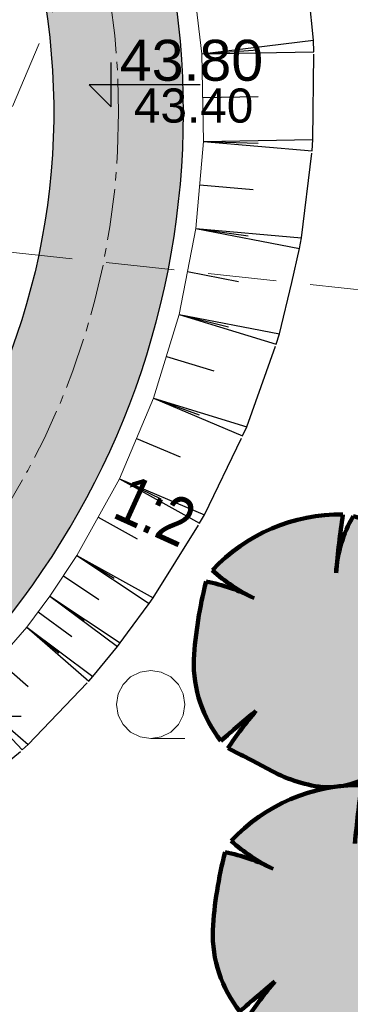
# Model space of a CAD drawing. Header units: metres. Extents: x 0 to 5465380, y 0 to 5925815.
# Tile 100 of 141: x 5463966 to 5463971, y 5925529 to 5925543. Entities that reach past the tile are written whole.
import ezdxf

# ---------------------------------------------------------------- set-up
doc = ezdxf.new("R2010")
doc.units = ezdxf.units.M
for name, pattern in [('CENTER2', [1.125, 0.75, -0.125, 0.125, -0.125]), ('HIDDEN', [0.375, 0.25, -0.125]), ('PRZER2-1', [3, 2, -1])]:
    doc.linetypes.add(name, pattern=pattern)
for name, color, linetype, lineweight in [('#DEMCAD_OPR.OŚW.ZEW_1_Nr_Pióra__5', 161, 'Continuous', 25), ('$DR - obrzeże 8x30', 34, 'Continuous', 30), ('$DR - osie ścieżek', 7, 'CENTER2', 15), ('$DR - wyp. chodnik', 44, 'Continuous', 5), ('$DR - zał. arch.', 7, 'Continuous', 13), ('$DR - zał. mapa', 250, 'Continuous', 0), ('____rosliny_Nr_Pióra__161', 62, 'Continuous', 0), ('____rosliny_Nr_Pióra__165', 62, 'Continuous', 200)]:
    doc.layers.add(name, color=color, linetype=linetype, lineweight=lineweight)
for name, color, linetype in [('$DR - rzędne', 1, 'Continuous'), ('____rosliny', 7, 'Continuous'), ('AecObjExplode_rys 1_Vport_D5A', 7, 'Continuous'), ('AecObjExplode_rys 3_Vport_DDD', 7, 'Continuous'), ('AecObjExplode_rys 4_Vport_E22', 7, 'Continuous'), ('C-DROGI-SYTUACJA', 7, 'Continuous'), ('C-DROGI-SYTUACJA-ETYKIETY', 7, 'Continuous'), ('C-TEREN-SKARPY', 94, 'Continuous')]:
    doc.layers.add(name, color=color, linetype=linetype)
doc.layers.add('CC_Zakrzewienie', color=7, linetype='PRZER2-1', lineweight=18, true_color=0x0a0909)
doc.layers.add('GSSLZD', color=7, linetype='Continuous', lineweight=18, true_color=0x0a0909)
doc.styles.add('ARIAL 2', font='ARIALN.TTF')
doc.styles.get("Standard").update_dxf_attribs({"font": 'arial.ttf'})

# ---------------------------------------------------------------- blocks, each defined once
blk = doc.blocks.new('GSSLZD1')
at = {"color": 0}
blk.add_lwpolyline([(0.5, 0), (0.475528, -0.154508), (0.404508, -0.293893), (0.293893, -0.404508), (0.154508, -0.475528), (0, -0.5), (-0.154508, -0.475528), (-0.293893, -0.404508), (-0.404508, -0.293893), (-0.475528, -0.154508), (-0.5, 0), (-0.475528, 0.154508), (-0.404508, 0.293893), (-0.293893, 0.404508), (-0.154508, 0.475528), (0, 0.5), (0.154508, 0.475528), (0.293893, 0.404508), (0.404508, 0.293893), (0.475528, 0.154508)], close=True, dxfattribs=at)
blk.add_lwpolyline([(-0.5, 0), (-0.5, -0.5)], dxfattribs=at)
blk = doc.blocks.new('GK.6640.1913.2022 szara')
at = {"layer": 'CC_Zakrzewienie', "color": 252, "ltscale": 0.5}
blk.add_lwpolyline([(5463977.65, 5925569.937), (5463958.717, 5925565.368), (5463950.876, 5925547.321), (5463930.646, 5925543.783), (5463929.241, 5925503.739), (5463946.136, 5925495.218)], close=True, dxfattribs=at)
at = {"layer": 'GSSLZD', "color": 252, "linetype": 'PRZER2-1', "ltscale": 0.5}
blk.add_lwpolyline([(5463962.85, 5925540.407), (5463972.894, 5925539.323), (5463975.507, 5925527.565), (5463961.589, 5925528.96), (5463962.85, 5925540.407)], dxfattribs=at)
at = {"layer": 'GSSLZD', "color": 252, "linetype": 'Continuous', "lineweight": 18, "rotation": 90}
blk.add_blockref('GSSLZD1', (5463967.976, 5925533.453, 10.06), dxfattribs=at)
blk = doc.blocks.new('Symbol drzewa rzut 1 12', base_point=(5464021.331, 5925651.474))
at = {"layer": '____rosliny_Nr_Pióra__161', "linetype": 'Continuous'}
blk.add_hatch(color=256, dxfattribs=at).paths.add_polyline_path([(5464020.428, 5925649.763, 0.102387), (5464021.207, 5925649.479, 0.189926), (5464022.131, 5925649.758, 0.058172), (5464021.806, 5925650.513, 0.060987), (5464022.3, 5925649.878, 0.261493), (5464023.036, 5925650.633, -0.023868), (5464023.157, 5925650.963, 0.176093), (5464023.249, 5925651.883, -0.033475), (5464022.37, 5925651.663, 0.059133), (5464023.13, 5925651.989, 0.165491), (5464022.81, 5925652.801, 0.138163), (5464021.766, 5925653.43, 0.117282), (5464021.493, 5925652.611, -0.017941), (5464021.617, 5925653.461, 0.21157), (5464019.685, 5925652.696, 0.07472), (5464020.285, 5925652.27, 0.066738), (5464019.59, 5925652.534, 0.048896), (5464019.379, 5925651.397, 0.176271), (5464019.743, 5925650.195, -0.009616), (5464020.267, 5925650.619, 0.030984), (5464019.843, 5925650.083, -0.00375)], flags=0)
at = {"layer": '____rosliny_Nr_Pióra__165', "linetype": 'Continuous'}
for centre, radius, start, end in [((5464021.514, 5925650.898), 2.565, 87.7038, 135.4874), ((5464033.401, 5925651.31), 11.978, 169.6537, 173.7651), ((5464023.352, 5925652.446), 1.866, 148.201, 174.9578), ((5464021.171, 5925651.262), 2.248, 43.1971, 74.6625), ((5464021.777, 5925651.924), 1.355, 2.7308, 40.3178), ((5464021.403, 5925654.481), 2.478, 226.083, 243.1759), ((5464025.286, 5925650.887), 5.929, 163.8748, 175.0721), ((5464018.952, 5925649.81), 2.798, 61.5472, 76.8198), ((5464021.377, 5925655.028), 3.509, 286.4462, 299.9827), ((5464021.167, 5925658.332), 6.776, 280.2246, 287.8936), ((5464021.938, 5925651.55), 1.353, 334.319, 14.2669), ((5464021.213, 5925651.296), 1.837, 176.8614, 216.849), ((5464026.549, 5925649.526), 3.684, 157.0402, 162.5092), ((5464031.043, 5925636.781), 17.539, 127.9083, 130.1121), ((5464024.373, 5925646.933), 5.518, 138.0797, 145.1786), ((5464021.995, 5925650.912), 1.078, 286.4227, 345.04), ((5464024.647, 5925652.213), 3.311, 210.8951, 224.8549), ((5464018.734, 5925648.74), 3.546, 16.6807, 29.9976), ((5463998.76, 5925610.961), 44.442, 60.8198, 61.6791), ((5464021.503, 5925651.503), 2.046, 238.2841, 261.668), ((5464021.315, 5925650.792), 1.317, 265.2902, 308.3056)]:
    blk.add_arc(centre, radius, start, end, dxfattribs=at)
blk = doc.blocks.new('świetlica_bezrzecze_PB_PZT oczyszczony')
at = {"layer": '#DEMCAD_OPR.OŚW.ZEW_1_Nr_Pióra__5', "linetype": 'Continuous', "flags": 128}
blk.add_lwpolyline([(5463966.079, 5925533.279), (5463964.879, 5925533.279)], dxfattribs=at)
at = {"layer": '____rosliny', "linetype": 'Continuous', "rotation": 1.544128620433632}
for p in [(5463970.556, 5925534.242), (5463970.833, 5925530.279)]:
    blk.add_blockref('Symbol drzewa rzut 1 12', p, dxfattribs=at)
blk = doc.blocks.new('kota')
at = {"color": 0, "linetype": 'ByBlock', "lineweight": -2}
for p, q in [((0, 0), (0, 1)), ((2, 0.5), (-0.5, 0.5)), ((-0.5, 0.5), (0, 0))]:
    blk.add_line(p, q, dxfattribs=at)
blk = doc.blocks.new('AecObjExplode_rys 1_Vport_D5A')
at = {"layer": 'C-DROGI-SYTUACJA', "color": 92, "linetype": 'Continuous', "lineweight": 9}
for p, q in [((5463968.726, 5925542.981), (5463968.569, 5925544.254)), ((5463968.748, 5925541.699), (5463968.726, 5925542.981)), ((5463968.637, 5925540.422), (5463968.748, 5925541.699)), ((5463968.393, 5925539.163), (5463968.637, 5925540.422)), ((5463968.018, 5925537.937), (5463968.393, 5925539.163)), ((5463967.518, 5925536.757), (5463968.018, 5925537.937)), ((5463966.897, 5925535.635), (5463967.518, 5925536.757)), ((5463966.5, 5925535.039), (5463966.897, 5925535.635)), ((5463966.162, 5925534.584), (5463966.5, 5925535.039)), ((5463965.321, 5925533.616), (5463966.162, 5925534.584))]:
    blk.add_line(p, q, dxfattribs=at)
at = {"layer": 'C-TEREN-SKARPY', "color": 92, "linetype": 'HIDDEN', "lineweight": -3, "ltscale": 5}
for p, q in [((5463970.358, 5925543.182), (5463970.231, 5925544.458)), ((5463970.364, 5925543.01), (5463970.358, 5925543.182)), ((5463970.35, 5925541.728), (5463970.364, 5925543.01)), ((5463970.337, 5925541.561), (5463970.35, 5925541.728)), ((5463970.184, 5925540.287), (5463970.337, 5925541.561)), ((5463970.154, 5925540.128), (5463970.184, 5925540.287)), ((5463970.039, 5925539.631), (5463970.154, 5925540.128)), ((5463969.858, 5925538.879), (5463970.039, 5925539.631)), ((5463969.812, 5925538.73), (5463969.858, 5925538.879)), ((5463969.38, 5925537.521), (5463969.812, 5925538.73)), ((5463969.321, 5925537.385), (5463969.38, 5925537.521)), ((5463968.762, 5925536.229), (5463969.321, 5925537.385)), ((5463968.692, 5925536.106), (5463968.762, 5925536.229)), ((5463968.014, 5925535.016), (5463968.692, 5925536.106)), ((5463967.635, 5925534.503), (5463967.954, 5925534.931)), ((5463967.954, 5925534.931), (5463968.014, 5925535.016)), ((5463967.528, 5925534.355), (5463967.635, 5925534.503)), ((5463967.488, 5925534.304), (5463967.528, 5925534.355)), ((5463967.13, 5925533.864), (5463967.488, 5925534.304)), ((5463966.182, 5925532.869), (5463967.069, 5925533.796)), ((5463967.069, 5925533.796), (5463967.13, 5925533.864)), ((5463965.109, 5925531.965), (5463966.094, 5925532.788)), ((5463966.094, 5925532.788), (5463966.182, 5925532.869))]:
    blk.add_line(p, q, dxfattribs=at)
at = {"layer": 'C-TEREN-SKARPY', "color": 92, "linetype": 'Continuous', "lineweight": -3}
for p, q in [((5463968.726, 5925542.981, 43.801), (5463970.358, 5925543.182, 42.979)), ((5463968.726, 5925542.981), (5463970.358, 5925543.182)), ((5463968.726, 5925542.981, 43.801), (5463969.543, 5925543.039, 43.391)), ((5463968.726, 5925542.981, 43.801), (5463970.364, 5925543.01, 42.982)), ((5463968.726, 5925542.981), (5463970.364, 5925543.01)), ((5463968.737, 5925542.34, 43.805), (5463969.547, 5925542.355, 43.4)), ((5463968.748, 5925541.699, 43.809), (5463970.35, 5925541.728, 43.008)), ((5463968.748, 5925541.699), (5463970.35, 5925541.728)), ((5463968.748, 5925541.699, 43.809), (5463970.337, 5925541.561, 43.012)), ((5463968.748, 5925541.699, 43.809), (5463969.546, 5925541.672, 43.409)), ((5463968.748, 5925541.699), (5463970.337, 5925541.561)), ((5463968.693, 5925541.061, 43.813), (5463969.477, 5925540.992, 43.42)), ((5463968.637, 5925540.422, 43.817), (5463970.154, 5925540.128, 43.044)), ((5463968.637, 5925540.422, 43.817), (5463969.403, 5925540.314, 43.43)), ((5463968.637, 5925540.422, 43.817), (5463970.184, 5925540.287, 43.041)), ((5463968.637, 5925540.422), (5463970.154, 5925540.128)), ((5463968.637, 5925540.422), (5463970.184, 5925540.287)), ((5463968.515, 5925539.793, 43.821), (5463969.262, 5925539.648, 43.441)), ((5463968.393, 5925539.163, 43.825), (5463969.812, 5925538.73, 43.083)), ((5463968.393, 5925539.163, 43.825), (5463969.114, 5925538.984, 43.453)), ((5463968.393, 5925539.163, 43.825), (5463969.858, 5925538.879, 43.079)), ((5463968.393, 5925539.163), (5463969.812, 5925538.73)), ((5463968.393, 5925539.163), (5463969.858, 5925538.879)), ((5463968.206, 5925538.55, 43.829), (5463968.901, 5925538.338, 43.466)), ((5463968.018, 5925537.937, 43.833), (5463969.321, 5925537.385, 43.126)), ((5463968.018, 5925537.937, 43.833), (5463968.684, 5925537.695, 43.479)), ((5463968.018, 5925537.937, 43.833), (5463969.38, 5925537.521, 43.122)), ((5463968.018, 5925537.937), (5463969.321, 5925537.385)), ((5463968.018, 5925537.937), (5463969.38, 5925537.521)), ((5463967.768, 5925537.347, 43.838), (5463968.405, 5925537.077, 43.492)), ((5463967.518, 5925536.757, 43.842), (5463968.692, 5925536.106, 43.171)), ((5463967.518, 5925536.757, 43.842), (5463968.122, 5925536.462, 43.505)), ((5463967.518, 5925536.757, 43.842), (5463968.762, 5925536.229, 43.166)), ((5463967.518, 5925536.757), (5463968.692, 5925536.106)), ((5463967.518, 5925536.757), (5463968.762, 5925536.229)), ((5463967.207, 5925536.196, 43.846), (5463967.78, 5925535.879, 43.519)), ((5463966.897, 5925535.635, 43.85), (5463967.954, 5925534.931, 43.215)), ((5463966.897, 5925535.635, 43.85), (5463967.44, 5925535.304, 43.532)), ((5463966.897, 5925535.635, 43.85), (5463968.014, 5925535.016, 43.212)), ((5463966.897, 5925535.635), (5463967.954, 5925534.931)), ((5463966.897, 5925535.635), (5463968.014, 5925535.016)), ((5463966.698, 5925535.337, 43.853), (5463967.219, 5925534.99, 43.54)), ((5463966.5, 5925535.039, 43.855), (5463967.488, 5925534.304, 43.239)), ((5463966.5, 5925535.039, 43.855), (5463967.004, 5925534.684, 43.547)), ((5463966.5, 5925535.039, 43.855), (5463967.528, 5925534.355, 43.237)), ((5463966.5, 5925535.039), (5463967.488, 5925534.304)), ((5463966.5, 5925535.039), (5463967.528, 5925534.355)), ((5463966.331, 5925534.812, 43.857), (5463966.82, 5925534.448, 43.552)), ((5463966.162, 5925534.584, 43.859), (5463967.069, 5925533.796, 43.258)), ((5463966.162, 5925534.584, 43.859), (5463966.631, 5925534.207, 43.558)), ((5463966.162, 5925534.584, 43.859), (5463967.13, 5925533.864, 43.255)), ((5463966.162, 5925534.584), (5463967.069, 5925533.796)), ((5463966.162, 5925534.584), (5463967.13, 5925533.864)), ((5463965.741, 5925534.1, 43.863), (5463966.183, 5925533.716, 43.57)), ((5463965.321, 5925533.616, 43.867), (5463966.094, 5925532.788, 43.301)), ((5463965.321, 5925533.616, 43.867), (5463966.182, 5925532.869, 43.297)), ((5463965.321, 5925533.616), (5463966.094, 5925532.788)), ((5463965.321, 5925533.616), (5463966.182, 5925532.869))]:
    blk.add_line(p, q, dxfattribs=at)
blk = doc.blocks.new('AecObjExplode_rys 4_Vport_E22')
at = {"layer": 'C-DROGI-SYTUACJA', "color": 92, "linetype": 'Continuous', "lineweight": 9}
for p, q in [((5463968.726, 5925542.981), (5463968.569, 5925544.254)), ((5463968.748, 5925541.699), (5463968.726, 5925542.981)), ((5463968.637, 5925540.422), (5463968.748, 5925541.699)), ((5463968.393, 5925539.163), (5463968.637, 5925540.422)), ((5463968.018, 5925537.937), (5463968.393, 5925539.163)), ((5463967.518, 5925536.757), (5463968.018, 5925537.937)), ((5463966.897, 5925535.635), (5463967.518, 5925536.757)), ((5463966.5, 5925535.039), (5463966.897, 5925535.635)), ((5463966.162, 5925534.584), (5463966.5, 5925535.039)), ((5463965.321, 5925533.616), (5463966.162, 5925534.584))]:
    blk.add_line(p, q, dxfattribs=at)
at = {"layer": 'C-TEREN-SKARPY', "color": 92, "linetype": 'HIDDEN', "lineweight": -3, "ltscale": 5}
for p, q in [((5463970.358, 5925543.182), (5463970.231, 5925544.458)), ((5463970.364, 5925543.01), (5463970.358, 5925543.182)), ((5463970.35, 5925541.728), (5463970.364, 5925543.01)), ((5463970.337, 5925541.561), (5463970.35, 5925541.728)), ((5463970.184, 5925540.287), (5463970.337, 5925541.561)), ((5463970.154, 5925540.128), (5463970.184, 5925540.287)), ((5463970.039, 5925539.631), (5463970.154, 5925540.128)), ((5463969.858, 5925538.879), (5463970.039, 5925539.631)), ((5463969.812, 5925538.73), (5463969.858, 5925538.879)), ((5463969.38, 5925537.521), (5463969.812, 5925538.73)), ((5463969.321, 5925537.385), (5463969.38, 5925537.521)), ((5463968.762, 5925536.229), (5463969.321, 5925537.385)), ((5463968.692, 5925536.106), (5463968.762, 5925536.229)), ((5463968.014, 5925535.016), (5463968.692, 5925536.106)), ((5463967.635, 5925534.503), (5463967.954, 5925534.931)), ((5463967.954, 5925534.931), (5463968.014, 5925535.016)), ((5463967.528, 5925534.355), (5463967.635, 5925534.503)), ((5463967.488, 5925534.304), (5463967.528, 5925534.355)), ((5463967.13, 5925533.864), (5463967.488, 5925534.304)), ((5463966.182, 5925532.869), (5463967.069, 5925533.796)), ((5463967.069, 5925533.796), (5463967.13, 5925533.864)), ((5463965.109, 5925531.965), (5463966.094, 5925532.788)), ((5463966.094, 5925532.788), (5463966.182, 5925532.869))]:
    blk.add_line(p, q, dxfattribs=at)
at = {"layer": 'C-TEREN-SKARPY', "color": 92, "linetype": 'Continuous', "lineweight": -3}
for p, q in [((5463968.726, 5925542.981, 43.801), (5463970.358, 5925543.182, 42.979)), ((5463968.726, 5925542.981), (5463970.358, 5925543.182)), ((5463968.726, 5925542.981, 43.801), (5463969.543, 5925543.039, 43.391)), ((5463968.726, 5925542.981, 43.801), (5463970.364, 5925543.01, 42.982)), ((5463968.726, 5925542.981), (5463970.364, 5925543.01)), ((5463968.737, 5925542.34, 43.805), (5463969.547, 5925542.355, 43.4)), ((5463968.748, 5925541.699, 43.809), (5463970.35, 5925541.728, 43.008)), ((5463968.748, 5925541.699), (5463970.35, 5925541.728)), ((5463968.748, 5925541.699, 43.809), (5463970.337, 5925541.561, 43.012)), ((5463968.748, 5925541.699, 43.809), (5463969.546, 5925541.672, 43.409)), ((5463968.748, 5925541.699), (5463970.337, 5925541.561)), ((5463968.693, 5925541.061, 43.813), (5463969.477, 5925540.992, 43.42)), ((5463968.637, 5925540.422, 43.817), (5463970.154, 5925540.128, 43.044)), ((5463968.637, 5925540.422, 43.817), (5463969.403, 5925540.314, 43.43)), ((5463968.637, 5925540.422, 43.817), (5463970.184, 5925540.287, 43.041)), ((5463968.637, 5925540.422), (5463970.154, 5925540.128)), ((5463968.637, 5925540.422), (5463970.184, 5925540.287)), ((5463968.515, 5925539.793, 43.821), (5463969.262, 5925539.648, 43.441)), ((5463968.393, 5925539.163, 43.825), (5463969.812, 5925538.73, 43.083)), ((5463968.393, 5925539.163, 43.825), (5463969.114, 5925538.984, 43.453)), ((5463968.393, 5925539.163, 43.825), (5463969.858, 5925538.879, 43.079)), ((5463968.393, 5925539.163), (5463969.812, 5925538.73)), ((5463968.393, 5925539.163), (5463969.858, 5925538.879)), ((5463968.206, 5925538.55, 43.829), (5463968.901, 5925538.338, 43.466)), ((5463968.018, 5925537.937, 43.833), (5463969.321, 5925537.385, 43.126)), ((5463968.018, 5925537.937, 43.833), (5463968.684, 5925537.695, 43.479)), ((5463968.018, 5925537.937, 43.833), (5463969.38, 5925537.521, 43.122)), ((5463968.018, 5925537.937), (5463969.321, 5925537.385)), ((5463968.018, 5925537.937), (5463969.38, 5925537.521)), ((5463967.768, 5925537.347, 43.838), (5463968.405, 5925537.077, 43.492)), ((5463967.518, 5925536.757, 43.842), (5463968.692, 5925536.106, 43.171)), ((5463967.518, 5925536.757, 43.842), (5463968.122, 5925536.462, 43.505)), ((5463967.518, 5925536.757, 43.842), (5463968.762, 5925536.229, 43.166)), ((5463967.518, 5925536.757), (5463968.692, 5925536.106)), ((5463967.518, 5925536.757), (5463968.762, 5925536.229)), ((5463967.207, 5925536.196, 43.846), (5463967.78, 5925535.879, 43.519)), ((5463966.897, 5925535.635, 43.85), (5463967.954, 5925534.931, 43.215)), ((5463966.897, 5925535.635, 43.85), (5463967.44, 5925535.304, 43.532)), ((5463966.897, 5925535.635, 43.85), (5463968.014, 5925535.016, 43.212)), ((5463966.897, 5925535.635), (5463967.954, 5925534.931)), ((5463966.897, 5925535.635), (5463968.014, 5925535.016)), ((5463966.698, 5925535.337, 43.853), (5463967.219, 5925534.99, 43.54)), ((5463966.5, 5925535.039, 43.855), (5463967.488, 5925534.304, 43.239)), ((5463966.5, 5925535.039, 43.855), (5463967.004, 5925534.684, 43.547)), ((5463966.5, 5925535.039, 43.855), (5463967.528, 5925534.355, 43.237)), ((5463966.5, 5925535.039), (5463967.488, 5925534.304)), ((5463966.5, 5925535.039), (5463967.528, 5925534.355)), ((5463966.331, 5925534.812, 43.857), (5463966.82, 5925534.448, 43.552)), ((5463966.162, 5925534.584, 43.859), (5463967.069, 5925533.796, 43.258)), ((5463966.162, 5925534.584, 43.859), (5463966.631, 5925534.207, 43.558)), ((5463966.162, 5925534.584, 43.859), (5463967.13, 5925533.864, 43.255)), ((5463966.162, 5925534.584), (5463967.069, 5925533.796)), ((5463966.162, 5925534.584), (5463967.13, 5925533.864)), ((5463965.741, 5925534.1, 43.863), (5463966.183, 5925533.716, 43.57)), ((5463965.321, 5925533.616, 43.867), (5463966.094, 5925532.788, 43.301)), ((5463965.321, 5925533.616, 43.867), (5463966.182, 5925532.869, 43.297)), ((5463965.321, 5925533.616), (5463966.094, 5925532.788)), ((5463965.321, 5925533.616), (5463966.182, 5925532.869))]:
    blk.add_line(p, q, dxfattribs=at)
blk = doc.blocks.new('AecObjExplode_rys 3_Vport_DDD')
at = {"layer": 'C-DROGI-SYTUACJA', "color": 92, "linetype": 'Continuous', "lineweight": 9}
for p, q in [((5463968.726, 5925542.981), (5463968.569, 5925544.254)), ((5463968.748, 5925541.699), (5463968.726, 5925542.981)), ((5463968.637, 5925540.422), (5463968.748, 5925541.699)), ((5463968.393, 5925539.163), (5463968.637, 5925540.422)), ((5463968.018, 5925537.937), (5463968.393, 5925539.163)), ((5463967.518, 5925536.757), (5463968.018, 5925537.937)), ((5463966.897, 5925535.635), (5463967.518, 5925536.757)), ((5463966.5, 5925535.039), (5463966.897, 5925535.635)), ((5463966.162, 5925534.584), (5463966.5, 5925535.039)), ((5463965.321, 5925533.616), (5463966.162, 5925534.584))]:
    blk.add_line(p, q, dxfattribs=at)
at = {"layer": 'C-TEREN-SKARPY', "color": 92, "linetype": 'HIDDEN', "lineweight": -3, "ltscale": 5}
for p, q in [((5463970.358, 5925543.182), (5463970.231, 5925544.458)), ((5463970.364, 5925543.01), (5463970.358, 5925543.182)), ((5463970.35, 5925541.728), (5463970.364, 5925543.01)), ((5463970.337, 5925541.561), (5463970.35, 5925541.728)), ((5463970.184, 5925540.287), (5463970.337, 5925541.561)), ((5463970.154, 5925540.128), (5463970.184, 5925540.287)), ((5463970.039, 5925539.631), (5463970.154, 5925540.128)), ((5463969.858, 5925538.879), (5463970.039, 5925539.631)), ((5463969.812, 5925538.73), (5463969.858, 5925538.879)), ((5463969.38, 5925537.521), (5463969.812, 5925538.73)), ((5463969.321, 5925537.385), (5463969.38, 5925537.521)), ((5463968.762, 5925536.229), (5463969.321, 5925537.385)), ((5463968.692, 5925536.106), (5463968.762, 5925536.229)), ((5463968.014, 5925535.016), (5463968.692, 5925536.106)), ((5463967.635, 5925534.503), (5463967.954, 5925534.931)), ((5463967.954, 5925534.931), (5463968.014, 5925535.016)), ((5463967.528, 5925534.355), (5463967.635, 5925534.503)), ((5463967.488, 5925534.304), (5463967.528, 5925534.355)), ((5463967.13, 5925533.864), (5463967.488, 5925534.304)), ((5463966.182, 5925532.869), (5463967.069, 5925533.796)), ((5463967.069, 5925533.796), (5463967.13, 5925533.864)), ((5463965.109, 5925531.965), (5463966.094, 5925532.788)), ((5463966.094, 5925532.788), (5463966.182, 5925532.869))]:
    blk.add_line(p, q, dxfattribs=at)
at = {"layer": 'C-TEREN-SKARPY', "color": 92, "linetype": 'Continuous', "lineweight": -3}
for p, q in [((5463968.726, 5925542.981, 43.801), (5463970.358, 5925543.182, 42.979)), ((5463968.726, 5925542.981), (5463970.358, 5925543.182)), ((5463968.726, 5925542.981, 43.801), (5463969.543, 5925543.039, 43.391)), ((5463968.726, 5925542.981, 43.801), (5463970.364, 5925543.01, 42.982)), ((5463968.726, 5925542.981), (5463970.364, 5925543.01)), ((5463968.737, 5925542.34, 43.805), (5463969.547, 5925542.355, 43.4)), ((5463968.748, 5925541.699, 43.809), (5463970.35, 5925541.728, 43.008)), ((5463968.748, 5925541.699), (5463970.35, 5925541.728)), ((5463968.748, 5925541.699, 43.809), (5463970.337, 5925541.561, 43.012)), ((5463968.748, 5925541.699, 43.809), (5463969.546, 5925541.672, 43.409)), ((5463968.748, 5925541.699), (5463970.337, 5925541.561)), ((5463968.693, 5925541.061, 43.813), (5463969.477, 5925540.992, 43.42)), ((5463968.637, 5925540.422, 43.817), (5463970.154, 5925540.128, 43.044)), ((5463968.637, 5925540.422, 43.817), (5463969.403, 5925540.314, 43.43)), ((5463968.637, 5925540.422, 43.817), (5463970.184, 5925540.287, 43.041)), ((5463968.637, 5925540.422), (5463970.154, 5925540.128)), ((5463968.637, 5925540.422), (5463970.184, 5925540.287)), ((5463968.515, 5925539.793, 43.821), (5463969.262, 5925539.648, 43.441)), ((5463968.393, 5925539.163, 43.825), (5463969.812, 5925538.73, 43.083)), ((5463968.393, 5925539.163, 43.825), (5463969.114, 5925538.984, 43.453)), ((5463968.393, 5925539.163, 43.825), (5463969.858, 5925538.879, 43.079)), ((5463968.393, 5925539.163), (5463969.812, 5925538.73)), ((5463968.393, 5925539.163), (5463969.858, 5925538.879)), ((5463968.206, 5925538.55, 43.829), (5463968.901, 5925538.338, 43.466)), ((5463968.018, 5925537.937, 43.833), (5463969.321, 5925537.385, 43.126)), ((5463968.018, 5925537.937, 43.833), (5463968.684, 5925537.695, 43.479)), ((5463968.018, 5925537.937, 43.833), (5463969.38, 5925537.521, 43.122)), ((5463968.018, 5925537.937), (5463969.321, 5925537.385)), ((5463968.018, 5925537.937), (5463969.38, 5925537.521)), ((5463967.768, 5925537.347, 43.838), (5463968.405, 5925537.077, 43.492)), ((5463967.518, 5925536.757, 43.842), (5463968.692, 5925536.106, 43.171)), ((5463967.518, 5925536.757, 43.842), (5463968.122, 5925536.462, 43.505)), ((5463967.518, 5925536.757, 43.842), (5463968.762, 5925536.229, 43.166)), ((5463967.518, 5925536.757), (5463968.692, 5925536.106)), ((5463967.518, 5925536.757), (5463968.762, 5925536.229)), ((5463967.207, 5925536.196, 43.846), (5463967.78, 5925535.879, 43.519)), ((5463966.897, 5925535.635, 43.85), (5463967.954, 5925534.931, 43.215)), ((5463966.897, 5925535.635, 43.85), (5463967.44, 5925535.304, 43.532)), ((5463966.897, 5925535.635, 43.85), (5463968.014, 5925535.016, 43.212)), ((5463966.897, 5925535.635), (5463967.954, 5925534.931)), ((5463966.897, 5925535.635), (5463968.014, 5925535.016)), ((5463966.698, 5925535.337, 43.853), (5463967.219, 5925534.99, 43.54)), ((5463966.5, 5925535.039, 43.855), (5463967.488, 5925534.304, 43.239)), ((5463966.5, 5925535.039, 43.855), (5463967.004, 5925534.684, 43.547)), ((5463966.5, 5925535.039, 43.855), (5463967.528, 5925534.355, 43.237)), ((5463966.5, 5925535.039), (5463967.488, 5925534.304)), ((5463966.5, 5925535.039), (5463967.528, 5925534.355)), ((5463966.331, 5925534.812, 43.857), (5463966.82, 5925534.448, 43.552)), ((5463966.162, 5925534.584, 43.859), (5463967.069, 5925533.796, 43.258)), ((5463966.162, 5925534.584, 43.859), (5463966.631, 5925534.207, 43.558)), ((5463966.162, 5925534.584, 43.859), (5463967.13, 5925533.864, 43.255)), ((5463966.162, 5925534.584), (5463967.069, 5925533.796)), ((5463966.162, 5925534.584), (5463967.13, 5925533.864)), ((5463965.741, 5925534.1, 43.863), (5463966.183, 5925533.716, 43.57)), ((5463965.321, 5925533.616, 43.867), (5463966.094, 5925532.788, 43.301)), ((5463965.321, 5925533.616, 43.867), (5463966.182, 5925532.869, 43.297)), ((5463965.321, 5925533.616), (5463966.094, 5925532.788)), ((5463965.321, 5925533.616), (5463966.182, 5925532.869))]:
    blk.add_line(p, q, dxfattribs=at)

msp = doc.modelspace()

# ---------------------------------------------------------------- hatches: boundary and pattern name
at = {"layer": '$DR - wyp. chodnik'}
h = msp.add_hatch(dxfattribs=at)
h.set_pattern_fill('AR-SAND', color=256, scale=0.01)
h.set_pattern_definition([(37.5, (500, 0), (-0.01600031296, 0.48941323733), [0, -0.38608, 0, -0.4318, 0, -0.41275]), (7.5, (500, 0), (0.44952328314, 0.71682510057), [0, -0.20828, 0, -0.34798, 0, -0.13335]), (327.5, (499.6876, 0), (0.790992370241, 0.001437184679), [0, -0.127, 0, -0.4572, 0, -0.5969]), (317.5, (499.6876, 0), (0.76355645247, 0.22292932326), [0, -0.0635, 0, -0.29972, 0, -0.3429])])
h.paths.add_polyline_path([(5463958.811, 5925573.433, 1.284126), (5463952.971, 5925595.856), (5463945.622, 5925613.63), (5463944.143, 5925613.018), (5463946.37, 5925607.633, 0.194771), (5463934.37, 5925592.77, 0.959366), (5463910.944, 5925588.139, 1.531072), (5463902.406, 5925567.988), (5463893.559, 5925564.306, 0.384254), (5463887.764, 5925552.083), (5463862.231, 5925541.456), (5463863.153, 5925539.241), (5463888.637, 5925549.847), (5463903.669, 5925513.728), (5463903.08, 5925513.225), (5463904.38, 5925511.705), (5463904.595, 5925511.889), (5463910.657, 5925504.009), (5463924.399, 5925502.717), (5463924.162, 5925500.211), (5463926.552, 5925499.986), (5463926.788, 5925502.493), (5463940.548, 5925501.199), (5463939.758, 5925492.8), (5463941.75, 5925492.612), (5463945.889, 5925536.637, 1.642027), (5463958.177, 5925553.955)])
h.paths.add_polyline_path([(5463914.368, 5925570.584, -0.565703), (5463929.546, 5925559.395), (5463926.129, 5925523.186), (5463905.587, 5925514.846), (5463890.146, 5925551.946, -0.414214), (5463894.404, 5925562.275)], flags=16)
h.paths.add_polyline_path([(5463892.202, 5925579.937, -1), (5463912.302, 5925579.937, -1)], flags=16)
h.paths.add_polyline_path([(5463910.621, 5925571.408, 0.241691), (5463914.061, 5925581.767, 0.332), (5463928.141, 5925579.302), (5463928.394, 5925578.805)], flags=16)
h.paths.add_polyline_path([(5463921.709, 5925573.639), (5463929.394, 5925576.838), (5463944.809, 5925546.509), (5463940.735, 5925503.19), (5463926.976, 5925504.484), (5463932.165, 5925559.475, 0.382129)], flags=16)
h.paths.add_polyline_path([(5463912.703, 5925589.968, -1), (5463932.803, 5925589.968, -1)], flags=16)
h.paths.add_polyline_path([(5463929.85, 5925580.354, 0.111618), (5463933.295, 5925584.342, 0.375671), (5463956.374, 5925560.041), (5463956.18, 5925554.068, 0.258572), (5463946.204, 5925548.178)], flags=16)
h.paths.add_polyline_path([(5463947.101, 5925605.865), (5463951.602, 5925594.979, 0.663307), (5463956.814, 5925573.586), (5463956.436, 5925561.944, -0.732242)], flags=16)
h.paths.add_polyline_path([(5463948.674, 5925585.382, -1), (5463968.774, 5925585.382, -1)], flags=16)
h.paths.add_polyline_path([(5463956.118, 5925552.165), (5463955.923, 5925546.165, 8.05786), (5463957.918, 5925545.968), (5463958.115, 5925552.043, -20.041857)], flags=16)
h.paths.add_polyline_path([(5463926.126, 5925521.027), (5463924.587, 5925504.708), (5463911.711, 5925505.919), (5463906.286, 5925512.971)], flags=16)

# ---------------------------------------------------------------- linework, layer by layer
at = {"layer": '$DR - obrzeże 8x30', "flags": 128}
msp.add_lwpolyline([(5463920.599, 5925436.903), (5463921.147, 5925442.718), (5463937.867, 5925451.322), (5463945.889, 5925536.637, 1.642027), (5463958.177, 5925553.955), (5463958.811, 5925573.433, 1.284126), (5463952.971, 5925595.856), (5463945.622, 5925613.63)], format="xyb", dxfattribs=at)
msp.add_lwpolyline([(5463956.118, 5925552.165), (5463955.923, 5925546.165, 8.05786), (5463957.918, 5925545.968), (5463958.115, 5925552.043, -20.041857)], format="xyb", close=True, dxfattribs=at)
at = {"layer": '$DR - osie ścieżek'}
msp.add_circle((5463956.506, 5925542.123), 11, dxfattribs=at)

# ---------------------------------------------------------------- block references
at = {"layer": '$DR - zał. arch.'}
msp.add_blockref('świetlica_bezrzecze_PB_PZT oczyszczony', (0, 0), dxfattribs=at)
at = {"layer": '$DR - zał. mapa'}
msp.add_blockref('GK.6640.1913.2022 szara', (0, 0), dxfattribs=at)
at = {"layer": 'AecObjExplode_rys 1_Vport_D5A'}
msp.add_blockref('AecObjExplode_rys 1_Vport_D5A', (0, 0), dxfattribs=at)
at = {"layer": 'AecObjExplode_rys 3_Vport_DDD'}
msp.add_blockref('AecObjExplode_rys 3_Vport_DDD', (0, 0), dxfattribs=at)
at = {"layer": 'AecObjExplode_rys 4_Vport_E22'}
msp.add_blockref('AecObjExplode_rys 4_Vport_E22', (0, 0), dxfattribs=at)
at = {"layer": 'C-DROGI-SYTUACJA-ETYKIETY', "color": 7, "linetype": 'Continuous', "lineweight": -3, "xscale": 0.6500000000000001, "yscale": 0.6500000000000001, "zscale": 0.6500000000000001}
msp.add_blockref('kota', (5463967.399, 5925542.203), dxfattribs=at)

# ---------------------------------------------------------------- texts
at = {"layer": '$DR - rzędne', "color": 1, "insert": (5463968.042, 5925536.29), "char_height": 0.7, "attachment_point": 5, "rotation": 335.5711, "style": 'ARIAL 2'}
msp.add_mtext('\\A1;1:2', dxfattribs=at)
at = {"layer": 'C-DROGI-SYTUACJA-ETYKIETY', "color": 1, "linetype": 'Continuous', "lineweight": -3, "insert": (5463967.524, 5925542.578), "char_height": 0.6, "attachment_point": 7}
msp.add_mtext('43.80', dxfattribs=at)
at = {"layer": 'C-DROGI-SYTUACJA-ETYKIETY', "color": 7, "linetype": 'Continuous', "lineweight": -3, "insert": (5463967.73, 5925542.22), "char_height": 0.5, "attachment_point": 4}
msp.add_mtext('43.40', dxfattribs=at)

doc.saveas('drawing.dxf')
